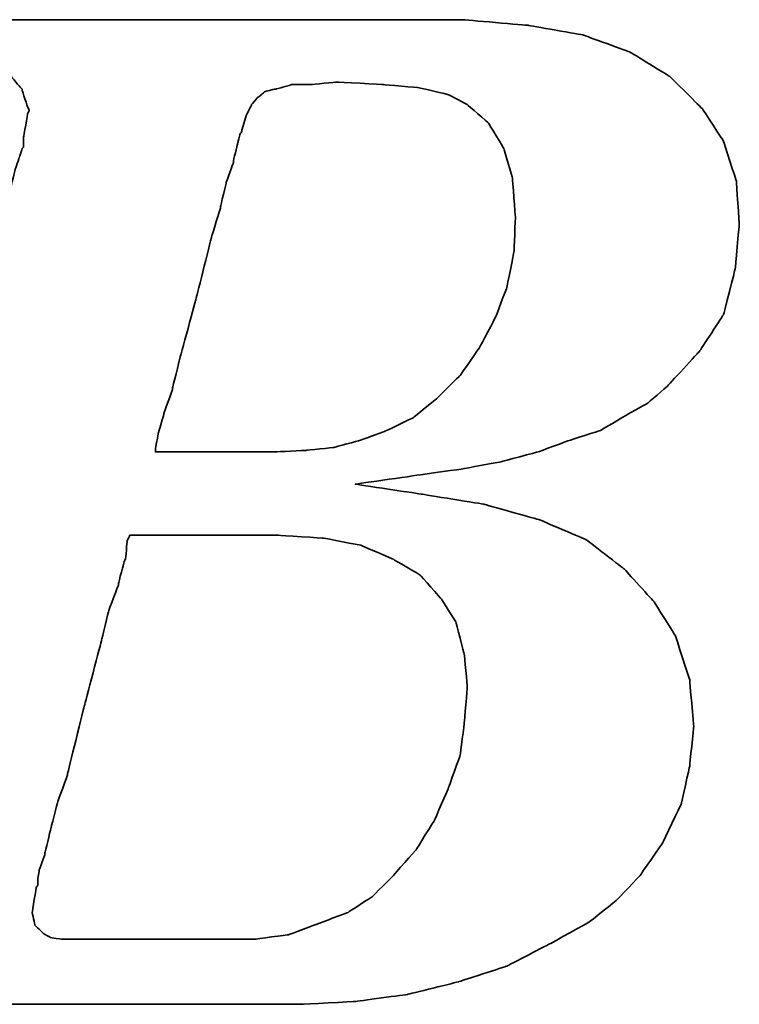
# Model space of a CAD drawing. Extents: x 732 to 1390, y 50 to 540.
# Tile 28 of 40: x 1267.3 to 1270.46, y 183.76 to 188.08. Entities that reach past the tile are written whole.
import ezdxf

# ---------------------------------------------------------------- set-up
doc = ezdxf.new("R2010")
doc.units = 0
doc.header["$MEASUREMENT"] = 0
doc.layers.add('DIM', color=4, linetype='CONTINUOUS')
doc.layers.add('layer 1', color=7, linetype='CONTINUOUS')

# ---------------------------------------------------------------- blocks, each defined once
blk = doc.blocks.new('TBI MOTION logo(完整正式版)')
at = {"layer": 'layer 1', "color": 22, "lineweight": 35}
for points, knots in [([(-64.65375, -6.86375), (-64.65375, -6.86375), (-64.84375, -7.29625), (-64.84375, -7.29625), (-64.84375, -7.29625), (-64.84375, -7.29625), (-64.86875, -7.34375), (-64.86875, -7.34375), (-64.86875, -7.34375), (-64.86875, -7.34375), (-64.86875, -7.36875), (-64.86875, -7.36875), (-64.86875, -7.36875), (-64.86875, -7.36875), (-65.15375, -7.65375), (-65.15375, -7.65375), (-65.15375, -7.65375), (-65.15375, -7.65375), (-65.17875, -7.65375), (-65.17875, -7.65375), (-65.17875, -7.65375), (-65.17875, -7.65375), (-65.20375, -7.67875), (-65.20375, -7.67875), (-65.20375, -7.67875), (-65.20375, -7.67875), (-65.58875, -7.87125), (-65.58875, -7.87125), (-65.58875, -7.87125), (-65.58875, -7.87125), (-65.63375, -7.87125), (-65.63375, -7.87125), (-65.63375, -7.87125), (-65.63375, -7.87125), (-65.65875, -7.89375), (-65.65875, -7.89375), (-65.65875, -7.89375), (-65.65875, -7.89375), (-66.09375, -7.94375), (-66.09375, -7.94375), (-66.09375, -7.94375), (-66.09375, -7.94375), (-66.11375, -7.94375), (-66.11375, -7.94375), (-66.11375, -7.94375), (-66.11375, -7.94375), (-66.16375, -7.94375), (-66.16375, -7.94375), (-66.16375, -7.94375), (-66.16375, -7.94375), (-66.30875, -7.94375), (-66.30875, -7.94375), (-66.30875, -7.94375), (-66.30875, -7.94375), (-66.69375, -7.94375), (-66.69375, -7.94375), (-66.69375, -7.94375), (-66.69375, -7.94375), (-67.07375, -7.94375), (-67.07375, -7.94375), (-67.07375, -7.94375), (-67.07375, -7.94375), (-67.12375, -7.94375), (-67.12375, -7.94375), (-67.12375, -7.94375), (-67.12375, -7.94375), (-67.12375, -7.96625), (-67.12375, -7.96625), (-67.12375, -7.96625), (-67.12375, -7.96625), (-67.14875, -7.99125), (-67.14875, -7.99125), (-67.14875, -7.99125), (-67.14875, -7.99125), (-67.24375, -8.34875), (-67.24375, -8.34875), (-67.24375, -8.34875), (-67.24375, -8.34875), (-67.31375, -8.68625), (-67.31375, -8.68625), (-67.31375, -8.68625), (-67.31375, -8.68625), (-67.26875, -8.68625), (-67.26875, -8.68625), (-67.26875, -8.68625), (-67.26875, -8.68625), (-67.07375, -8.68625), (-67.07375, -8.68625), (-67.07375, -8.68625), (-67.07375, -8.68625), (-66.54875, -8.68625), (-66.54875, -8.68625), (-66.54875, -8.68625), (-66.54875, -8.68625), (-65.82625, -8.68625), (-65.82625, -8.68625), (-65.82625, -8.68625), (-65.82625, -8.68625), (-65.01375, -8.68625), (-65.01375, -8.68625), (-65.01375, -8.68625), (-65.01375, -8.68625), (-64.05375, -8.68625), (-64.05375, -8.68625), (-64.05375, -8.68625), (-64.05375, -8.68625), (-62.08375, -8.68625), (-62.08375, -8.68625), (-62.08375, -8.68625), (-62.08375, -8.68625), (-60.06875, -8.68625), (-60.06875, -8.68625), (-60.06875, -8.68625), (-60.06875, -8.68625), (-59.10875, -8.68625), (-59.10875, -8.68625), (-59.10875, -8.68625), (-59.10875, -8.68625), (-58.29375, -8.68625), (-58.29375, -8.68625), (-58.29375, -8.68625), (-58.29375, -8.68625), (-57.57375, -8.68625), (-57.57375, -8.68625), (-57.57375, -8.68625), (-57.57375, -8.68625), (-57.04875, -8.68625), (-57.04875, -8.68625), (-57.04875, -8.68625), (-57.04875, -8.68625), (-56.85375, -8.68625), (-56.85375, -8.68625), (-56.85375, -8.68625), (-56.85375, -8.68625), (-56.70875, -8.68625), (-56.70875, -8.68625), (-56.70875, -8.68625), (-56.70875, -8.68625), (-56.61375, -8.68625), (-56.61375, -8.68625), (-56.61375, -8.68625), (-56.61375, -8.68625), (-56.56875, -8.68625), (-56.56875, -8.68625), (-56.56875, -8.68625), (-56.56875, -8.68625), (-55.65375, -8.63875), (-55.65375, -8.63875), (-55.65375, -8.63875), (-55.65375, -8.63875), (-54.76875, -8.51875), (-54.76875, -8.51875), (-54.76875, -8.51875), (-54.76875, -8.51875), (-53.90375, -8.30375), (-53.90375, -8.30375), (-53.90375, -8.30375), (-53.90375, -8.30375), (-53.08875, -8.03875), (-53.08875, -8.03875), (-53.08875, -8.03875), (-53.08875, -8.03875), (-52.34375, -7.65375), (-52.34375, -7.65375), (-52.34375, -7.65375), (-52.34375, -7.65375), (-51.69875, -7.29625), (-51.69875, -7.29625), (-51.69875, -7.29625), (-51.69875, -7.29625), (-51.21875, -6.91125), (-51.21875, -6.91125), (-51.21875, -6.91125), (-51.21875, -6.91125), (-50.83375, -6.50375), (-50.83375, -6.50375), (-50.83375, -6.50375), (-50.83375, -6.50375), (-50.44875, -5.94875), (-50.44875, -5.94875), (-50.44875, -5.94875), (-50.44875, -5.94875), (-50.13875, -5.30375), (-50.13875, -5.30375), (-50.13875, -5.30375), (-50.13875, -5.30375), (-49.99375, -4.65375), (-49.99375, -4.65375), (-49.99375, -4.65375), (-49.99375, -4.65375), (-49.92375, -3.98375), (-49.92375, -3.98375), (-49.92375, -3.98375), (-49.92375, -3.98375), (-49.99375, -3.19374), (-49.99375, -3.19374), (-49.99375, -3.19374), (-49.99375, -3.19374), (-50.23374, -2.44874), (-50.23374, -2.44874), (-50.23374, -2.44874), (-50.23374, -2.44874), (-50.59375, -1.87374), (-50.59375, -1.87374), (-50.59375, -1.87374), (-50.59375, -1.87374), (-51.09875, -1.31874), (-51.09875, -1.31874), (-51.09875, -1.31874), (-51.09875, -1.31874), (-51.74375, -0.81875), (-51.74375, -0.81875), (-51.74375, -0.81875), (-51.74375, -0.81875), (-52.53875, -0.48125), (-52.53875, -0.48125), (-52.53875, -0.48125), (-52.53875, -0.48125), (-53.47375, -0.21875), (-53.47375, -0.21875), (-53.47375, -0.21875), (-53.47375, -0.21875), (-54.52875, -0.04874), (-54.52875, -0.04874), (-54.52875, -0.04874), (-54.52875, -0.04874), (-55.65375, 0.12125), (-55.65375, 0.12125), (-55.65375, 0.12125), (-55.65375, 0.12125), (-54.50375, 0.28624), (-54.50375, 0.28624), (-54.50375, 0.28624), (-54.50375, 0.28624), (-53.83375, 0.38124), (-53.83375, 0.38124), (-53.83375, 0.38124), (-53.83375, 0.38124), (-53.18375, 0.50125), (-53.18375, 0.50125), (-53.18375, 0.50125), (-53.18375, 0.50125), (-52.55875, 0.66874), (-52.55875, 0.66874), (-52.55875, 0.66874), (-52.55875, 0.66874), (-52.03375, 0.86124), (-52.03375, 0.86124), (-52.03375, 0.86124), (-52.03375, 0.86124), (-51.50374, 1.03124), (-51.50374, 1.03124), (-51.50374, 1.03124), (-51.50374, 1.03124), (-51.09875, 1.27125), (-51.09875, 1.27125), (-51.09875, 1.27125), (-51.09875, 1.27125), (-50.71375, 1.48624), (-50.71375, 1.48624), (-50.71375, 1.48624), (-50.71375, 1.48624), (-50.37625, 1.77625), (-50.37625, 1.77625), (-50.37625, 1.77625), (-50.37625, 1.77625), (-49.82375, 2.37625), (-49.82375, 2.37625), (-49.82375, 2.37625), (-49.82375, 2.37625), (-49.41875, 2.99625), (-49.41875, 2.99625), (-49.41875, 2.99625), (-49.41875, 2.99625), (-49.22375, 3.76625), (-49.22375, 3.76625), (-49.22375, 3.76625), (-49.22375, 3.76625), (-49.15375, 4.50874), (-49.15375, 4.50874), (-49.15375, 4.50874), (-49.15375, 4.50874), (-49.20375, 5.25125), (-49.20375, 5.25125), (-49.20375, 5.25125), (-49.20375, 5.25125), (-49.41875, 5.92625), (-49.41875, 5.92625), (-49.41875, 5.92625), (-49.41875, 5.92625), (-49.77875, 6.47625), (-49.77875, 6.47625), (-49.77875, 6.47625), (-49.77875, 6.47625), (-50.33125, 7.02624), (-50.33125, 7.02624), (-50.33125, 7.02624), (-50.33125, 7.02624), (-51.00125, 7.43625), (-51.00125, 7.43625), (-51.00125, 7.43625), (-51.00125, 7.43625), (-51.79375, 7.72625), (-51.79375, 7.72625), (-51.79375, 7.72625), (-51.79375, 7.72625), (-52.72875, 7.89124), (-52.72875, 7.89124), (-52.72875, 7.89124), (-52.72875, 7.89124), (-53.83375, 7.98625), (-53.83375, 7.98625), (-53.83375, 7.98625), (-53.83375, 7.98625), (-53.92875, 7.98625), (-53.92875, 7.98625), (-53.92875, 7.98625), (-53.92875, 7.98625), (-54.26375, 7.98625), (-54.26375, 7.98625), (-54.26375, 7.98625), (-54.26375, 7.98625), (-54.74375, 7.98625), (-54.74375, 7.98625), (-54.74375, 7.98625), (-54.74375, 7.98625), (-55.36875, 7.98625), (-55.36875, 7.98625), (-55.36875, 7.98625), (-55.36875, 7.98625), (-56.13375, 7.98625), (-56.13375, 7.98625), (-56.13375, 7.98625), (-56.13375, 7.98625), (-56.94875, 7.98625), (-56.94875, 7.98625), (-56.94875, 7.98625), (-56.94875, 7.98625), (-58.77625, 7.98625), (-58.77625, 7.98625), (-58.77625, 7.98625), (-58.77625, 7.98625), (-60.59875, 7.98625), (-60.59875, 7.98625), (-60.59875, 7.98625), (-60.59875, 7.98625), (-61.41375, 7.98625), (-61.41375, 7.98625), (-61.41375, 7.98625), (-61.41375, 7.98625), (-62.17875, 7.98625), (-62.17875, 7.98625), (-62.17875, 7.98625), (-62.17875, 7.98625), (-62.80375, 7.98625), (-62.80375, 7.98625), (-62.80375, 7.98625), (-62.80375, 7.98625), (-63.30625, 7.98625), (-63.30625, 7.98625), (-63.30625, 7.98625), (-63.30625, 7.98625), (-63.57375, 7.98625), (-63.57375, 7.98625), (-63.57375, 7.98625), (-63.57375, 7.98625), (-63.57375, 7.96375), (-63.57375, 7.96375), (-63.57375, 7.96375), (-63.57375, 7.96375), (-63.59875, 7.94125), (-63.59875, 7.94125), (-63.59875, 7.94125), (-63.59875, 7.94125), (-63.69375, 7.55625), (-63.69375, 7.55625), (-63.69375, 7.55625), (-63.69375, 7.55625), (-63.76375, 7.24624), (-63.76375, 7.24624), (-63.76375, 7.24624), (-63.76375, 7.24624), (-63.23875, 7.24624), (-63.23875, 7.24624), (-63.23875, 7.24624), (-63.23875, 7.24624), (-62.75875, 7.24624), (-62.75875, 7.24624), (-62.75875, 7.24624), (-62.75875, 7.24624), (-62.61125, 7.24624), (-62.61125, 7.24624), (-62.61125, 7.24624), (-62.61125, 7.24624), (-62.56625, 7.24624), (-62.56625, 7.24624), (-62.56625, 7.24624), (-62.56625, 7.24624), (-62.22875, 7.24624), (-62.22875, 7.24624), (-62.22875, 7.24624), (-62.22875, 7.24624), (-62.20375, 7.24624), (-62.20375, 7.24624), (-62.20375, 7.24624), (-62.20375, 7.24624), (-62.17875, 7.21875), (-62.17875, 7.21875), (-62.17875, 7.21875), (-62.17875, 7.21875), (-61.96375, 7.17125), (-61.96375, 7.17125), (-61.96375, 7.17125), (-61.96375, 7.17125), (-61.72375, 7.12624), (-61.72375, 7.12624), (-61.72375, 7.12624), (-61.72375, 7.12624), (-61.70375, 7.12624), (-61.70375, 7.12624), (-61.70375, 7.12624), (-61.70375, 7.12624), (-61.55875, 7.07624), (-61.55875, 7.07624), (-61.55875, 7.07624), (-61.55875, 7.07624), (-61.50875, 7.07624), (-61.50875, 7.07624), (-61.50875, 7.07624), (-61.50875, 7.07624), (-61.48375, 7.02624), (-61.48375, 7.02624), (-61.48375, 7.02624), (-61.48375, 7.02624), (-61.31875, 6.83375), (-61.31875, 6.83375), (-61.31875, 6.83375), (-61.31875, 6.83375), (-61.29375, 6.81125), (-61.29375, 6.81125), (-61.29375, 6.81125), (-61.29375, 6.81125), (-61.29375, 6.78625), (-61.29375, 6.78625), (-61.29375, 6.78625), (-61.29375, 6.78625), (-61.19875, 6.50124), (-61.19875, 6.50124), (-61.19875, 6.50124), (-61.19875, 6.50124), (-61.17375, 6.45124), (-61.17375, 6.45124), (-61.17375, 6.45124), (-61.17375, 6.45124), (-61.19875, 6.40625), (-61.19875, 6.40625), (-61.19875, 6.40625), (-61.19875, 6.40625), (-61.26875, 5.99624), (-61.26875, 5.99624), (-61.26875, 5.99624), (-61.26875, 5.99624), (-61.26875, 5.85125), (-61.26875, 5.85125), (-61.26875, 5.85125), (-61.26875, 5.85125), (-61.26875, 5.82625), (-61.26875, 5.82625), (-61.26875, 5.82625), (-61.26875, 5.82625), (-61.29375, 5.80625), (-61.29375, 5.80625), (-61.29375, 5.80625), (-61.29375, 5.80625), (-61.34125, 5.66125), (-61.34125, 5.66125), (-61.34125, 5.66125), (-61.34125, 5.66125), (-61.41375, 5.44625), (-61.41375, 5.44625), (-61.41375, 5.44625), (-61.41375, 5.44625), (-61.48375, 5.15625), (-61.48375, 5.15625), (-61.48375, 5.15625), (-61.48375, 5.15625), (-61.58375, 4.82124), (-61.58375, 4.82124), (-61.58375, 4.82124), (-61.58375, 4.82124), (-61.79875, 4.00375), (-61.79875, 4.00375), (-61.79875, 4.00375), (-61.79875, 4.00375), (-62.05875, 2.99625), (-62.05875, 2.99625), (-62.05875, 2.99625), (-62.05875, 2.99625), (-62.34875, 1.91625), (-62.34875, 1.91625), (-62.34875, 1.91625), (-62.34875, 1.91625), (-62.97375, -0.41124), (-62.97375, -0.41124), (-62.97375, -0.41124), (-62.97375, -0.41124), (-63.59875, -2.75875), (-63.59875, -2.75875), (-63.59875, -2.75875), (-63.59875, -2.75875), (-63.88375, -3.86374), (-63.88375, -3.86374), (-63.88375, -3.86374), (-63.88375, -3.86374), (-64.14875, -4.82374), (-64.14875, -4.82374), (-64.14875, -4.82374), (-64.14875, -4.82374), (-64.36375, -5.64125), (-64.36375, -5.64125), (-64.36375, -5.64125), (-64.36375, -5.64125), (-64.43625, -5.97625), (-64.43625, -5.97625), (-64.43625, -5.97625), (-64.43625, -5.97625), (-64.50875, -6.28625), (-64.50875, -6.28625), (-64.50875, -6.28625), (-64.50875, -6.28625), (-64.50875, -6.30875), (-64.50875, -6.30875), (-64.50875, -6.30875), (-64.50875, -6.30875), (-64.57875, -6.50375), (-64.57875, -6.50375), (-64.57875, -6.50375), (-64.57875, -6.50375), (-64.62875, -6.69625), (-64.62875, -6.69625), (-64.62875, -6.69625), (-64.62875, -6.69625), (-64.62875, -6.76875), (-64.62875, -6.76875), (-64.62875, -6.76875), (-64.62875, -6.76875), (-64.62875, -6.81375), (-64.62875, -6.81375), (-64.62875, -6.81375), (-64.62875, -6.81375), (-64.62875, -6.83875), (-64.62875, -6.83875), (-64.62875, -6.83875), (-64.62875, -6.83875), (-64.65375, -6.86375), (-64.65375, -6.86375)], [0, 0, 0, 0, 0.00719424, 0.00719424, 0.00719424, 0.00719425, 0.01438849, 0.01438849, 0.01438849, 0.0143885, 0.02158273, 0.02158273, 0.02158273, 0.02158274, 0.02877698, 0.02877698, 0.02877698, 0.02877699, 0.03597122, 0.03597122, 0.03597122, 0.03597123, 0.04316547, 0.04316547, 0.04316547, 0.04316548, 0.05035971, 0.05035971, 0.05035971, 0.05035972, 0.05755396, 0.05755396, 0.05755396, 0.05755397, 0.0647482, 0.0647482, 0.0647482, 0.06474821, 0.07194245, 0.07194245, 0.07194245, 0.07194246, 0.07913669, 0.07913669, 0.07913669, 0.0791367, 0.08633094, 0.08633094, 0.08633094, 0.08633095, 0.09352518, 0.09352518, 0.09352518, 0.09352519, 0.10071942, 0.10071942, 0.10071942, 0.10071943, 0.10791367, 0.10791367, 0.10791367, 0.10791368, 0.11510791, 0.11510791, 0.11510791, 0.11510792, 0.12230216, 0.12230216, 0.12230216, 0.12230217, 0.1294964, 0.1294964, 0.1294964, 0.12949641, 0.13669065, 0.13669065, 0.13669065, 0.13669066, 0.14388489, 0.14388489, 0.14388489, 0.1438849, 0.15107914, 0.15107914, 0.15107914, 0.15107915, 0.15827338, 0.15827338, 0.15827338, 0.15827339, 0.16546763, 0.16546763, 0.16546763, 0.16546764, 0.17266187, 0.17266187, 0.17266187, 0.17266188, 0.17985612, 0.17985612, 0.17985612, 0.17985613, 0.18705036, 0.18705036, 0.18705036, 0.18705037, 0.1942446, 0.1942446, 0.1942446, 0.19424461, 0.20143885, 0.20143885, 0.20143885, 0.20143886, 0.20863309, 0.20863309, 0.20863309, 0.2086331, 0.21582734, 0.21582734, 0.21582734, 0.21582735, 0.22302158, 0.22302158, 0.22302158, 0.22302159, 0.23021583, 0.23021583, 0.23021583, 0.23021584, 0.23741007, 0.23741007, 0.23741007, 0.23741008, 0.24460432, 0.24460432, 0.24460432, 0.24460433, 0.25179856, 0.25179856, 0.25179856, 0.25179857, 0.25899281, 0.25899281, 0.25899281, 0.25899282, 0.26618705, 0.26618705, 0.26618705, 0.26618706, 0.27338129, 0.27338129, 0.27338129, 0.2733813, 0.28057554, 0.28057554, 0.28057554, 0.28057555, 0.28776978, 0.28776978, 0.28776978, 0.28776979, 0.29496403, 0.29496403, 0.29496403, 0.29496404, 0.30215827, 0.30215827, 0.30215827, 0.30215828, 0.30935252, 0.30935252, 0.30935252, 0.30935253, 0.31654676, 0.31654676, 0.31654676, 0.31654677, 0.32374101, 0.32374101, 0.32374101, 0.32374102, 0.33093525, 0.33093525, 0.33093525, 0.33093526, 0.3381295, 0.3381295, 0.3381295, 0.33812951, 0.34532374, 0.34532374, 0.34532374, 0.34532375, 0.35251799, 0.35251799, 0.35251799, 0.352518, 0.35971223, 0.35971223, 0.35971223, 0.35971224, 0.36690647, 0.36690647, 0.36690647, 0.36690648, 0.37410072, 0.37410072, 0.37410072, 0.37410073, 0.38129496, 0.38129496, 0.38129496, 0.38129497, 0.38848921, 0.38848921, 0.38848921, 0.38848922, 0.39568345, 0.39568345, 0.39568345, 0.39568346, 0.4028777, 0.4028777, 0.4028777, 0.40287771, 0.41007194, 0.41007194, 0.41007194, 0.41007195, 0.41726619, 0.41726619, 0.41726619, 0.4172662, 0.42446043, 0.42446043, 0.42446043, 0.42446044, 0.43165468, 0.43165468, 0.43165468, 0.43165469, 0.43884892, 0.43884892, 0.43884892, 0.43884893, 0.44604317, 0.44604317, 0.44604317, 0.44604318, 0.45323741, 0.45323741, 0.45323741, 0.45323742, 0.46043165, 0.46043165, 0.46043165, 0.46043166, 0.4676259, 0.4676259, 0.4676259, 0.46762591, 0.47482014, 0.47482014, 0.47482014, 0.47482015, 0.48201439, 0.48201439, 0.48201439, 0.4820144, 0.48920863, 0.48920863, 0.48920863, 0.48920864, 0.49640288, 0.49640288, 0.49640288, 0.49640289, 0.50359712, 0.50359712, 0.50359712, 0.50359713, 0.51079137, 0.51079137, 0.51079137, 0.51079138, 0.51798561, 0.51798561, 0.51798561, 0.51798562, 0.52517986, 0.52517986, 0.52517986, 0.52517987, 0.5323741, 0.5323741, 0.5323741, 0.53237411, 0.53956835, 0.53956835, 0.53956835, 0.53956836, 0.54676259, 0.54676259, 0.54676259, 0.5467626, 0.55395683, 0.55395683, 0.55395683, 0.55395684, 0.56115108, 0.56115108, 0.56115108, 0.56115109, 0.56834532, 0.56834532, 0.56834532, 0.56834533, 0.57553957, 0.57553957, 0.57553957, 0.57553958, 0.58273381, 0.58273381, 0.58273381, 0.58273382, 0.58992806, 0.58992806, 0.58992806, 0.58992807, 0.5971223, 0.5971223, 0.5971223, 0.59712231, 0.60431655, 0.60431655, 0.60431655, 0.60431656, 0.61151079, 0.61151079, 0.61151079, 0.6115108, 0.61870504, 0.61870504, 0.61870504, 0.61870505, 0.62589928, 0.62589928, 0.62589928, 0.62589929, 0.63309353, 0.63309353, 0.63309353, 0.63309354, 0.64028777, 0.64028777, 0.64028777, 0.64028778, 0.64748201, 0.64748201, 0.64748201, 0.64748202, 0.65467626, 0.65467626, 0.65467626, 0.65467627, 0.6618705, 0.6618705, 0.6618705, 0.66187051, 0.66906475, 0.66906475, 0.66906475, 0.66906476, 0.67625899, 0.67625899, 0.67625899, 0.676259, 0.68345324, 0.68345324, 0.68345324, 0.68345325, 0.69064748, 0.69064748, 0.69064748, 0.69064749, 0.69784173, 0.69784173, 0.69784173, 0.69784174, 0.70503597, 0.70503597, 0.70503597, 0.70503598, 0.71223022, 0.71223022, 0.71223022, 0.71223023, 0.71942446, 0.71942446, 0.71942446, 0.71942447, 0.72661871, 0.72661871, 0.72661871, 0.72661872, 0.73381295, 0.73381295, 0.73381295, 0.73381296, 0.74100719, 0.74100719, 0.74100719, 0.7410072, 0.74820144, 0.74820144, 0.74820144, 0.74820145, 0.75539568, 0.75539568, 0.75539568, 0.75539569, 0.76258993, 0.76258993, 0.76258993, 0.76258994, 0.76978417, 0.76978417, 0.76978417, 0.76978418, 0.77697842, 0.77697842, 0.77697842, 0.77697843, 0.78417266, 0.78417266, 0.78417266, 0.78417267, 0.79136691, 0.79136691, 0.79136691, 0.79136692, 0.79856115, 0.79856115, 0.79856115, 0.79856116, 0.8057554, 0.8057554, 0.8057554, 0.80575541, 0.81294964, 0.81294964, 0.81294964, 0.81294965, 0.82014388, 0.82014388, 0.82014388, 0.82014389, 0.82733813, 0.82733813, 0.82733813, 0.82733814, 0.83453237, 0.83453237, 0.83453237, 0.83453238, 0.84172662, 0.84172662, 0.84172662, 0.84172663, 0.84892086, 0.84892086, 0.84892086, 0.84892087, 0.85611511, 0.85611511, 0.85611511, 0.85611512, 0.86330935, 0.86330935, 0.86330935, 0.86330936, 0.8705036, 0.8705036, 0.8705036, 0.87050361, 0.87769784, 0.87769784, 0.87769784, 0.87769785, 0.88489209, 0.88489209, 0.88489209, 0.8848921, 0.89208633, 0.89208633, 0.89208633, 0.89208634, 0.89928058, 0.89928058, 0.89928058, 0.89928059, 0.90647482, 0.90647482, 0.90647482, 0.90647483, 0.91366906, 0.91366906, 0.91366906, 0.91366907, 0.92086331, 0.92086331, 0.92086331, 0.92086332, 0.92805755, 0.92805755, 0.92805755, 0.92805756, 0.9352518, 0.9352518, 0.9352518, 0.93525181, 0.94244604, 0.94244604, 0.94244604, 0.94244605, 0.94964029, 0.94964029, 0.94964029, 0.9496403, 0.95683453, 0.95683453, 0.95683453, 0.95683454, 0.96402878, 0.96402878, 0.96402878, 0.96402879, 0.97122302, 0.97122302, 0.97122302, 0.97122303, 0.97841727, 0.97841727, 0.97841727, 0.97841728, 0.98561151, 0.98561151, 0.98561151, 0.98561152, 0.99280576, 0.99280576, 0.99280576, 0.99280577, 1, 1, 1, 1]), ([(-57.50375, 6.35625), (-57.50375, 6.35625), (-57.57375, 6.11625), (-57.57375, 6.11625), (-57.57375, 6.11625), (-57.57375, 6.11625), (-57.57375, 6.09125), (-57.57375, 6.09125), (-57.57375, 6.09125), (-57.57375, 6.09125), (-57.59875, 6.06625), (-57.59875, 6.06625), (-57.59875, 6.06625), (-57.59875, 6.06625), (-57.64875, 5.87625), (-57.64875, 5.87625), (-57.64875, 5.87625), (-57.64875, 5.87625), (-57.71875, 5.58875), (-57.71875, 5.58875), (-57.71875, 5.58875), (-57.71875, 5.58875), (-57.71875, 5.56625), (-57.71875, 5.56625), (-57.71875, 5.56625), (-57.71875, 5.56625), (-57.83875, 5.23125), (-57.83875, 5.23125), (-57.83875, 5.23125), (-57.83875, 5.23125), (-57.93625, 4.82124), (-57.93625, 4.82124), (-57.93625, 4.82124), (-57.93625, 4.82124), (-57.93625, 4.79624), (-57.93625, 4.79624), (-57.93625, 4.79624), (-57.93625, 4.79624), (-58.07875, 4.34125), (-58.07875, 4.34125), (-58.07875, 4.34125), (-58.07875, 4.34125), (-58.34375, 3.28625), (-58.34375, 3.28625), (-58.34375, 3.28625), (-58.34375, 3.28625), (-58.62875, 2.23124), (-58.62875, 2.23124), (-58.62875, 2.23124), (-58.62875, 2.23124), (-58.74875, 1.75125), (-58.74875, 1.75125), (-58.74875, 1.75125), (-58.74875, 1.75125), (-58.74875, 1.72625), (-58.74875, 1.72625), (-58.74875, 1.72625), (-58.74875, 1.72625), (-58.89375, 1.31625), (-58.89375, 1.31625), (-58.89375, 1.31625), (-58.89375, 1.31625), (-58.98875, 0.98124), (-58.98875, 0.98124), (-58.98875, 0.98124), (-58.98875, 0.98124), (-59.03875, 0.71625), (-59.03875, 0.71625), (-59.03875, 0.71625), (-59.03875, 0.71625), (-59.03875, 0.66874), (-59.03875, 0.66874), (-59.03875, 0.66874), (-59.03875, 0.66874), (-58.91875, 0.66874), (-58.91875, 0.66874), (-58.91875, 0.66874), (-58.91875, 0.66874), (-58.53375, 0.66874), (-58.53375, 0.66874), (-58.53375, 0.66874), (-58.53375, 0.66874), (-58.10375, 0.66874), (-58.10375, 0.66874), (-58.10375, 0.66874), (-58.10375, 0.66874), (-57.66875, 0.66874), (-57.66875, 0.66874), (-57.66875, 0.66874), (-57.66875, 0.66874), (-57.33375, 0.66874), (-57.33375, 0.66874), (-57.33375, 0.66874), (-57.33375, 0.66874), (-57.09375, 0.66874), (-57.09375, 0.66874), (-57.09375, 0.66874), (-57.09375, 0.66874), (-56.99875, 0.66874), (-56.99875, 0.66874), (-56.99875, 0.66874), (-56.99875, 0.66874), (-56.49375, 0.69374), (-56.49375, 0.69374), (-56.49375, 0.69374), (-56.49375, 0.69374), (-56.01375, 0.74374), (-56.01375, 0.74374), (-56.01375, 0.74374), (-56.01375, 0.74374), (-55.58375, 0.86124), (-55.58375, 0.86124), (-55.58375, 0.86124), (-55.58375, 0.86124), (-55.17375, 1.00624), (-55.17375, 1.00624), (-55.17375, 1.00624), (-55.17375, 1.00624), (-54.67375, 1.24625), (-54.67375, 1.24625), (-54.67375, 1.24625), (-54.67375, 1.24625), (-54.26375, 1.58124), (-54.26375, 1.58124), (-54.26375, 1.58124), (-54.26375, 1.58124), (-53.87875, 1.96374), (-53.87875, 1.96374), (-53.87875, 1.96374), (-53.87875, 1.96374), (-53.54375, 2.44625), (-53.54375, 2.44625), (-53.54375, 2.44625), (-53.54375, 2.44625), (-53.27875, 2.95125), (-53.27875, 2.95125), (-53.27875, 2.95125), (-53.27875, 2.95125), (-53.08875, 3.45124), (-53.08875, 3.45124), (-53.08875, 3.45124), (-53.08875, 3.45124), (-52.96875, 4.05124), (-52.96875, 4.05124), (-52.96875, 4.05124), (-52.96875, 4.05124), (-52.94375, 4.65125), (-52.94375, 4.65125), (-52.94375, 4.65125), (-52.94375, 4.65125), (-52.99375, 5.30125), (-52.99375, 5.30125), (-52.99375, 5.30125), (-52.99375, 5.30125), (-53.13875, 5.80625), (-53.13875, 5.80625), (-53.13875, 5.80625), (-53.13875, 5.80625), (-53.39875, 6.23625), (-53.39875, 6.23625), (-53.39875, 6.23625), (-53.39875, 6.23625), (-53.75875, 6.54875), (-53.75875, 6.54875), (-53.75875, 6.54875), (-53.75875, 6.54875), (-54.07375, 6.71625), (-54.07375, 6.71625), (-54.07375, 6.71625), (-54.07375, 6.71625), (-54.57375, 6.83375), (-54.57375, 6.83375), (-54.57375, 6.83375), (-54.57375, 6.83375), (-55.17375, 6.88625), (-55.17375, 6.88625), (-55.17375, 6.88625), (-55.17375, 6.88625), (-55.96875, 6.93125), (-55.96875, 6.93125), (-55.96875, 6.93125), (-55.96875, 6.93125), (-56.39875, 6.88625), (-56.39875, 6.88625), (-56.39875, 6.88625), (-56.39875, 6.88625), (-56.42125, 6.88625), (-56.42125, 6.88625), (-56.42125, 6.88625), (-56.42125, 6.88625), (-56.73375, 6.88625), (-56.73375, 6.88625), (-56.73375, 6.88625), (-56.73375, 6.88625), (-56.99875, 6.81125), (-56.99875, 6.81125), (-56.99875, 6.81125), (-56.99875, 6.81125), (-57.02375, 6.81125), (-57.02375, 6.81125), (-57.02375, 6.81125), (-57.02375, 6.81125), (-57.18875, 6.76625), (-57.18875, 6.76625), (-57.18875, 6.76625), (-57.18875, 6.76625), (-57.30875, 6.66625), (-57.30875, 6.66625), (-57.30875, 6.66625), (-57.30875, 6.66625), (-57.40875, 6.54875), (-57.40875, 6.54875), (-57.40875, 6.54875), (-57.40875, 6.54875), (-57.50375, 6.35625), (-57.50375, 6.35625)], [0, 0, 0, 0, 0.01851852, 0.01851852, 0.01851852, 0.01851853, 0.03703704, 0.03703704, 0.03703704, 0.03703705, 0.05555556, 0.05555556, 0.05555556, 0.05555557, 0.07407407, 0.07407407, 0.07407407, 0.07407408, 0.09259259, 0.09259259, 0.09259259, 0.0925926, 0.11111111, 0.11111111, 0.11111111, 0.11111112, 0.12962963, 0.12962963, 0.12962963, 0.12962964, 0.14814815, 0.14814815, 0.14814815, 0.14814816, 0.16666667, 0.16666667, 0.16666667, 0.16666668, 0.18518519, 0.18518519, 0.18518519, 0.1851852, 0.2037037, 0.2037037, 0.2037037, 0.20370371, 0.22222222, 0.22222222, 0.22222222, 0.22222223, 0.24074074, 0.24074074, 0.24074074, 0.24074075, 0.25925926, 0.25925926, 0.25925926, 0.25925927, 0.27777778, 0.27777778, 0.27777778, 0.27777779, 0.2962963, 0.2962963, 0.2962963, 0.29629631, 0.31481481, 0.31481481, 0.31481481, 0.31481482, 0.33333333, 0.33333333, 0.33333333, 0.33333334, 0.35185185, 0.35185185, 0.35185185, 0.35185186, 0.37037037, 0.37037037, 0.37037037, 0.37037038, 0.38888889, 0.38888889, 0.38888889, 0.3888889, 0.40740741, 0.40740741, 0.40740741, 0.40740742, 0.42592593, 0.42592593, 0.42592593, 0.42592594, 0.44444444, 0.44444444, 0.44444444, 0.44444445, 0.46296296, 0.46296296, 0.46296296, 0.46296297, 0.48148148, 0.48148148, 0.48148148, 0.48148149, 0.5, 0.5, 0.5, 0.50000001, 0.51851852, 0.51851852, 0.51851852, 0.51851853, 0.53703704, 0.53703704, 0.53703704, 0.53703705, 0.55555556, 0.55555556, 0.55555556, 0.55555557, 0.57407407, 0.57407407, 0.57407407, 0.57407408, 0.59259259, 0.59259259, 0.59259259, 0.5925926, 0.61111111, 0.61111111, 0.61111111, 0.61111112, 0.62962963, 0.62962963, 0.62962963, 0.62962964, 0.64814815, 0.64814815, 0.64814815, 0.64814816, 0.66666667, 0.66666667, 0.66666667, 0.66666668, 0.68518519, 0.68518519, 0.68518519, 0.6851852, 0.7037037, 0.7037037, 0.7037037, 0.70370371, 0.72222222, 0.72222222, 0.72222222, 0.72222223, 0.74074074, 0.74074074, 0.74074074, 0.74074075, 0.75925926, 0.75925926, 0.75925926, 0.75925927, 0.77777778, 0.77777778, 0.77777778, 0.77777779, 0.7962963, 0.7962963, 0.7962963, 0.79629631, 0.81481481, 0.81481481, 0.81481481, 0.81481482, 0.83333333, 0.83333333, 0.83333333, 0.83333334, 0.85185185, 0.85185185, 0.85185185, 0.85185186, 0.87037037, 0.87037037, 0.87037037, 0.87037038, 0.88888889, 0.88888889, 0.88888889, 0.8888889, 0.90740741, 0.90740741, 0.90740741, 0.90740742, 0.92592593, 0.92592593, 0.92592593, 0.92592594, 0.94444444, 0.94444444, 0.94444444, 0.94444445, 0.96296296, 0.96296296, 0.96296296, 0.96296297, 0.98148148, 0.98148148, 0.98148148, 0.98148149, 1, 1, 1, 1]), ([(-61.03125, -6.57375), (-61.03125, -6.57375), (-61.03125, -6.67125), (-61.03125, -6.67125), (-61.03125, -6.67125), (-61.03125, -6.67125), (-61.05375, -6.69625), (-61.05375, -6.69625), (-61.05375, -6.69625), (-61.05375, -6.69625), (-61.12375, -7.12875), (-61.12375, -7.12875), (-61.12375, -7.12875), (-61.12375, -7.12875), (-61.07875, -7.34375), (-61.07875, -7.34375), (-61.07875, -7.34375), (-61.07875, -7.34375), (-60.93375, -7.48875), (-60.93375, -7.48875), (-60.93375, -7.48875), (-60.93375, -7.48875), (-60.81375, -7.55625), (-60.81375, -7.55625), (-60.81375, -7.55625), (-60.81375, -7.55625), (-60.62375, -7.58375), (-60.62375, -7.58375), (-60.62375, -7.58375), (-60.62375, -7.58375), (-60.30875, -7.58375), (-60.30875, -7.58375), (-60.30875, -7.58375), (-60.30875, -7.58375), (-59.97375, -7.58375), (-59.97375, -7.58375), (-59.97375, -7.58375), (-59.97375, -7.58375), (-59.87875, -7.58375), (-59.87875, -7.58375), (-59.87875, -7.58375), (-59.87875, -7.58375), (-59.63625, -7.58375), (-59.63625, -7.58375), (-59.63625, -7.58375), (-59.63625, -7.58375), (-58.96875, -7.58375), (-58.96875, -7.58375), (-58.96875, -7.58375), (-58.96875, -7.58375), (-58.29375, -7.58375), (-58.29375, -7.58375), (-58.29375, -7.58375), (-58.29375, -7.58375), (-58.05375, -7.58375), (-58.05375, -7.58375), (-58.05375, -7.58375), (-58.05375, -7.58375), (-57.98375, -7.58375), (-57.98375, -7.58375), (-57.98375, -7.58375), (-57.98375, -7.58375), (-57.35875, -7.58375), (-57.35875, -7.58375), (-57.35875, -7.58375), (-57.35875, -7.58375), (-56.78375, -7.50875), (-56.78375, -7.50875), (-56.78375, -7.50875), (-56.78375, -7.50875), (-56.27875, -7.31875), (-56.27875, -7.31875), (-56.27875, -7.31875), (-56.27875, -7.31875), (-55.77375, -7.12875), (-55.77375, -7.12875), (-55.77375, -7.12875), (-55.77375, -7.12875), (-55.36875, -6.86375), (-55.36875, -6.86375), (-55.36875, -6.86375), (-55.36875, -6.86375), (-55.00875, -6.50375), (-55.00875, -6.50375), (-55.00875, -6.50375), (-55.00875, -6.50375), (-54.62375, -6.06875), (-54.62375, -6.06875), (-54.62375, -6.06875), (-54.62375, -6.06875), (-54.31375, -5.56875), (-54.31375, -5.56875), (-54.31375, -5.56875), (-54.31375, -5.56875), (-54.07375, -5.01625), (-54.07375, -5.01625), (-54.07375, -5.01625), (-54.07375, -5.01625), (-53.87875, -4.46374), (-53.87875, -4.46374), (-53.87875, -4.46374), (-53.87875, -4.46374), (-53.80875, -3.91375), (-53.80875, -3.91375), (-53.80875, -3.91375), (-53.80875, -3.91375), (-53.75875, -3.31375), (-53.75875, -3.31375), (-53.75875, -3.31375), (-53.75875, -3.31375), (-53.80875, -2.75875), (-53.80875, -2.75875), (-53.80875, -2.75875), (-53.80875, -2.75875), (-53.95375, -2.20875), (-53.95375, -2.20875), (-53.95375, -2.20875), (-53.95375, -2.20875), (-54.19375, -1.82625), (-54.19375, -1.82625), (-54.19375, -1.82625), (-54.19375, -1.82625), (-54.55375, -1.41875), (-54.55375, -1.41875), (-54.55375, -1.41875), (-54.55375, -1.41875), (-55.00875, -1.15125), (-55.00875, -1.15125), (-55.00875, -1.15125), (-55.00875, -1.15125), (-55.56125, -0.91375), (-55.56125, -0.91375), (-55.56125, -0.91375), (-55.56125, -0.91375), (-56.18125, -0.79375), (-56.18125, -0.79375), (-56.18125, -0.79375), (-56.18125, -0.79375), (-56.94875, -0.74374), (-56.94875, -0.74374), (-56.94875, -0.74374), (-56.94875, -0.74374), (-56.99875, -0.74374), (-56.99875, -0.74374), (-56.99875, -0.74374), (-56.99875, -0.74374), (-57.09375, -0.74374), (-57.09375, -0.74374), (-57.09375, -0.74374), (-57.09375, -0.74374), (-57.38375, -0.74374), (-57.38375, -0.74374), (-57.38375, -0.74374), (-57.38375, -0.74374), (-57.76875, -0.74374), (-57.76875, -0.74374), (-57.76875, -0.74374), (-57.76875, -0.74374), (-58.24625, -0.74374), (-58.24625, -0.74374), (-58.24625, -0.74374), (-58.24625, -0.74374), (-58.72875, -0.74374), (-58.72875, -0.74374), (-58.72875, -0.74374), (-58.72875, -0.74374), (-59.20875, -0.74374), (-59.20875, -0.74374), (-59.20875, -0.74374), (-59.20875, -0.74374), (-59.46875, -0.74374), (-59.46875, -0.74374), (-59.46875, -0.74374), (-59.46875, -0.74374), (-59.51625, -0.83875), (-59.51625, -0.83875), (-59.51625, -0.83875), (-59.51625, -0.83875), (-59.54375, -1.15125), (-59.54375, -1.15125), (-59.54375, -1.15125), (-59.54375, -1.15125), (-59.56375, -1.17874), (-59.56375, -1.17874), (-59.56375, -1.17874), (-59.56375, -1.17874), (-59.66375, -1.55875), (-59.66375, -1.55875), (-59.66375, -1.55875), (-59.66375, -1.55875), (-59.66375, -1.58375), (-59.66375, -1.58375), (-59.66375, -1.58375), (-59.66375, -1.58375), (-59.82875, -2.01874), (-59.82875, -2.01874), (-59.82875, -2.01874), (-59.82875, -2.01874), (-59.94875, -2.52125), (-59.94875, -2.52125), (-59.94875, -2.52125), (-59.94875, -2.52125), (-60.23875, -3.62375), (-60.23875, -3.62375), (-60.23875, -3.62375), (-60.23875, -3.62375), (-60.52375, -4.77624), (-60.52375, -4.77624), (-60.52375, -4.77624), (-60.52375, -4.77624), (-60.52375, -4.79874), (-60.52375, -4.79874), (-60.52375, -4.79874), (-60.52375, -4.79874), (-60.69125, -5.25375), (-60.69125, -5.25375), (-60.69125, -5.25375), (-60.69125, -5.25375), (-60.81375, -5.73625), (-60.81375, -5.73625), (-60.81375, -5.73625), (-60.81375, -5.73625), (-60.90875, -6.11875), (-60.90875, -6.11875), (-60.90875, -6.11875), (-60.90875, -6.11875), (-60.90875, -6.14375), (-60.90875, -6.14375), (-60.90875, -6.14375), (-60.90875, -6.14375), (-61.00375, -6.40875), (-61.00375, -6.40875), (-61.00375, -6.40875), (-61.00375, -6.40875), (-61.03125, -6.57375), (-61.03125, -6.57375)], [0, 0, 0, 0, 0.01694915, 0.01694915, 0.01694915, 0.01694916, 0.03389831, 0.03389831, 0.03389831, 0.03389832, 0.05084746, 0.05084746, 0.05084746, 0.05084747, 0.06779661, 0.06779661, 0.06779661, 0.06779662, 0.08474576, 0.08474576, 0.08474576, 0.08474577, 0.10169492, 0.10169492, 0.10169492, 0.10169493, 0.11864407, 0.11864407, 0.11864407, 0.11864408, 0.13559322, 0.13559322, 0.13559322, 0.13559323, 0.15254237, 0.15254237, 0.15254237, 0.15254238, 0.16949153, 0.16949153, 0.16949153, 0.16949154, 0.18644068, 0.18644068, 0.18644068, 0.18644069, 0.20338983, 0.20338983, 0.20338983, 0.20338984, 0.22033898, 0.22033898, 0.22033898, 0.22033899, 0.23728814, 0.23728814, 0.23728814, 0.23728815, 0.25423729, 0.25423729, 0.25423729, 0.2542373, 0.27118644, 0.27118644, 0.27118644, 0.27118645, 0.28813559, 0.28813559, 0.28813559, 0.2881356, 0.30508475, 0.30508475, 0.30508475, 0.30508476, 0.3220339, 0.3220339, 0.3220339, 0.32203391, 0.33898305, 0.33898305, 0.33898305, 0.33898306, 0.3559322, 0.3559322, 0.3559322, 0.35593221, 0.37288136, 0.37288136, 0.37288136, 0.37288137, 0.38983051, 0.38983051, 0.38983051, 0.38983052, 0.40677966, 0.40677966, 0.40677966, 0.40677967, 0.42372881, 0.42372881, 0.42372881, 0.42372882, 0.44067797, 0.44067797, 0.44067797, 0.44067798, 0.45762712, 0.45762712, 0.45762712, 0.45762713, 0.47457627, 0.47457627, 0.47457627, 0.47457628, 0.49152542, 0.49152542, 0.49152542, 0.49152543, 0.50847458, 0.50847458, 0.50847458, 0.50847459, 0.52542373, 0.52542373, 0.52542373, 0.52542374, 0.54237288, 0.54237288, 0.54237288, 0.54237289, 0.55932203, 0.55932203, 0.55932203, 0.55932204, 0.57627119, 0.57627119, 0.57627119, 0.5762712, 0.59322034, 0.59322034, 0.59322034, 0.59322035, 0.61016949, 0.61016949, 0.61016949, 0.6101695, 0.62711864, 0.62711864, 0.62711864, 0.62711865, 0.6440678, 0.6440678, 0.6440678, 0.64406781, 0.66101695, 0.66101695, 0.66101695, 0.66101696, 0.6779661, 0.6779661, 0.6779661, 0.67796611, 0.69491525, 0.69491525, 0.69491525, 0.69491526, 0.71186441, 0.71186441, 0.71186441, 0.71186442, 0.72881356, 0.72881356, 0.72881356, 0.72881357, 0.74576271, 0.74576271, 0.74576271, 0.74576272, 0.76271186, 0.76271186, 0.76271186, 0.76271187, 0.77966102, 0.77966102, 0.77966102, 0.77966103, 0.79661017, 0.79661017, 0.79661017, 0.79661018, 0.81355932, 0.81355932, 0.81355932, 0.81355933, 0.83050847, 0.83050847, 0.83050847, 0.83050848, 0.84745763, 0.84745763, 0.84745763, 0.84745764, 0.86440678, 0.86440678, 0.86440678, 0.86440679, 0.88135593, 0.88135593, 0.88135593, 0.88135594, 0.89830508, 0.89830508, 0.89830508, 0.89830509, 0.91525424, 0.91525424, 0.91525424, 0.91525425, 0.93220339, 0.93220339, 0.93220339, 0.9322034, 0.94915254, 0.94915254, 0.94915254, 0.94915255, 0.96610169, 0.96610169, 0.96610169, 0.9661017, 0.98305085, 0.98305085, 0.98305085, 0.98305086, 1, 1, 1, 1])]:
    blk.add_open_spline(points, degree=3, knots=knots, dxfattribs=at)

msp = doc.modelspace()

# ---------------------------------------------------------------- block references
at = {"layer": 'DIM', "xscale": 0.2591999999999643, "yscale": 0.2591999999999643, "zscale": 0.2591999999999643}
msp.add_blockref('TBI MOTION logo(完整正式版)', (1283.1964, 186.0122), dxfattribs=at)

doc.saveas('drawing.dxf')
